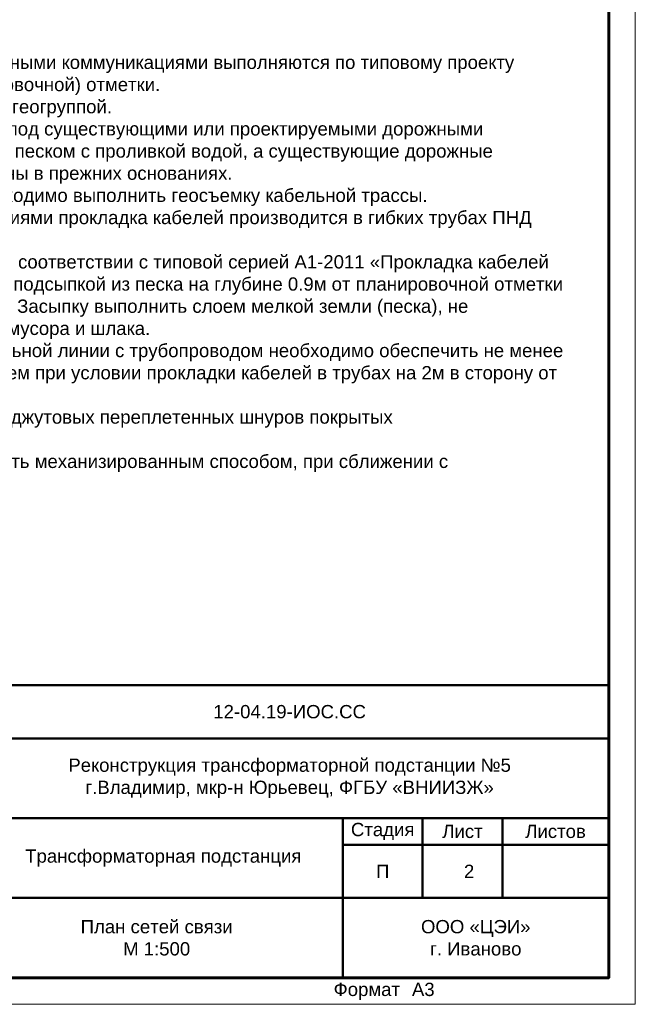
# Model space of a CAD drawing. Header units: millimetres. Extents: x 523431 to 527346, y -48565 to -47721.
# Tile 161 of 217: x 526212 to 526327, y -48565 to -48380. Entities that reach past the tile are written whole.
import ezdxf
from ezdxf.enums import TextEntityAlignment as Align

# ---------------------------------------------------------------- set-up
doc = ezdxf.new("R2010")
doc.units = ezdxf.units.MM
for name, color, linetype, lineweight in [('LIN_Основная сплошная', 50, 'Continuous', 50), ('ВК-линия контур', 132, 'Continuous', 15), ('ВК-линия толстая', 30, 'Continuous', 60), ('ВК-Текст', 1, 'Continuous', 30)]:
    doc.layers.add(name, color=color, linetype=linetype, lineweight=lineweight)
doc.layers.add('Текст и рамки', color=7, linetype='Continuous')
doc.styles.get("Standard").update_dxf_attribs({"font": 'arial.ttf'})
doc.styles.add('ОПС', font='arial.ttf')
doc.styles.add('СГЕНЕРИР_СТИЛЬ_1', font='times.ttf')

# ---------------------------------------------------------------- blocks, each defined once
blk = doc.blocks.new('*U31')
at = {"layer": 'ВК-линия контур', "color": 0}
for p, q in [((0, 297), (0, 0)), ((0, 0), (-420, 0))]:
    blk.add_line(p, q, dxfattribs=at)
at = {"layer": 'ВК-линия толстая', "color": 0}
blk.add_lwpolyline([(-400, 5), (-400, 292), (-5, 292), (-5, 5)], close=True, dxfattribs=at)
at = {"layer": 'ВК-Текст', "color": 0}
blk.add_text('Формат ', height=2.5, dxfattribs=at).set_placement((-56.73, 1.56))
blk.add_attdef('ЛИСТ_АЛ', text='', height=2.5, dxfattribs=at).set_placement((-10, 288.5), align=Align.MIDDLE_CENTER)
at = {"layer": 'ВК-Текст', "color": 0, "ltscale": 0.5}
blk.add_attdef('ВЕРХНИЙ_ШИФР', text='', height=0.000005, rotation=180, dxfattribs=at).set_placement((-400, 278), align=Align.MIDDLE_CENTER)
at = {"layer": 'ВК-Текст', "color": 0, "flags": 12}
blk.add_attdef('ФОРМАТ_ЛИСТА', (-42, 1.56), '', height=2.5, dxfattribs=at)

msp = doc.modelspace()

# ---------------------------------------------------------------- linework, layer by layer
at = {"layer": 'LIN_Основная сплошная', "color": 7}
for p, q in [((526137.29, -48504.75), (526322.29, -48504.75)), ((526202.29, -48514.75), (526322.29, -48514.75)), ((526137.29, -48529.75), (526322.29, -48529.75)), ((526272.29, -48559.75), (526272.29, -48529.75)), ((526287.29, -48529.75), (526287.29, -48544.75)), ((526302.29, -48529.75), (526302.29, -48544.75)), ((526272.29, -48534.75), (526322.29, -48534.75)), ((526202.29, -48544.75), (526322.29, -48544.75))]:
    msp.add_line(p, q, dxfattribs=at)

# ---------------------------------------------------------------- block references
ref = msp.add_blockref('*U31', (526327.29, -48564.75))
ref.add_attrib('ФОРМАТ_ЛИСТА', 'А3', (526285.29, -48563.19), dxfattribs={"layer": 'ВК-Текст', "color": 0, "height": 2.5, "flags": 12})

# ---------------------------------------------------------------- texts
at = {"lineweight": 0, "char_height": 2.5}
for s, insert, width, attachment_point, style in [('\\pi5,l2.5;{\\fArial|b0|i0|c204|p34;\\L\\C7;Указания по монтажу:  \\P\\l1. Пересечение кабелей с подземными коммуникациями выполняются по типовому проекту  \\H1.85721x; \\H0.53844x;А11-2011 от проектируемой (планировочной) отметки.  \\H1.58554x; \\H0.6307x;\\P2. Разбивка трассы производится геогруппой.   \\H1.67695x; \\H0.59632x;\\P3. Траншеи кабелей проходящие под существующими или проектируемыми дорожными  \\H1.65245x; \\H0.60516x;покрытиями, должны быть засыпаны песком с проливкой водой, а существующие дорожные  \\H1.66062x; \\H0.60219x;покрытия должны быть восстановлены в прежних основаниях.  \\H1.65789x; \\H0.60318x;\\P4. Перед засыпкой траншеи необходимо выполнить геосъемку кабельной трассы.  \\H1.6588x; \\H0.60285x;\\P5. При пересечении с коммуникациями прокладка кабелей производится в гибких трубах ПНД  \\H1.6585x; \\H0.60296x;согласно монтажному чертежу.         \\H1.63472x; \\H0.61172x;\\P6. Кабели проложить в траншее  в соответствии с типовой серией А1-2011 «Прокладка кабелей  \\H1.64563x; \\H0.60767x;напряжением до 35кВ в траншеях» с подсыпкой из песка на глубине 0.9м от планировочной отметки  \\H1.66289x; \\H0.60136x;земли, под дорогами на глубине 1м. Засыпку выполнить слоем мелкой земли (песка), не  \\H1.65714x; \\H0.60345x;содержащей камней, строительного мусора и шлака.  \\H1.63518x; \\H0.61155x;\\P7. На участках пересечения кабельной линии с трубопроводом необходимо обеспечить не менее  \\H1.64548x; \\H0.60772x;0.5м между трубопроводом и кабелем при условии прокладки кабелей в трубах на 2м в сторону от  \\H1.66294x; \\H0.60135x;места пересечения.  \\H1.63324x; \\H0.61228x;\\P8. Уплотнение труб выполнить из джутовых переплетенных шнуров покрытых  \\H1.64613x; \\H0.60749x;водонепроницаемой (мятой) глиной.   \\H1.6559x; \\H0.6039x;\\P9. Разработку траншей производить механизированным способом, при сближении с  \\H1.6535x; \\H0.60478x;коммуникациями ручным способом. \\H1.66027x; }', (526146.85, -48425.55), 168.2863, 4, 'СГЕНЕРИР_СТИЛЬ_1'), ('{\\fArial|b0|i0|c204|p34;\\C7;12-04.19-ИОС.СС}', (526262.29, -48509.75), 120, 5, 'СГЕНЕРИР_СТИЛЬ_1'), ('Реконструкция трансформаторной подстанции №5\\Pг.Владимир, мкр-н Юрьевец, ФГБУ «ВНИИЗЖ»', (526262.29, -48522.25), 120, 5, 'ОПС'), ('\\pl2.5;{\\fArial|b0|i0|c204|p34;Трансформаторная подстанция\\P}', (526237.29, -48537.25), 70, 5, 'СГЕНЕРИР_СТИЛЬ_1'), ('\\pl2.5;{\\fArial|b0|i0|c204|p34;2\\P}', (526294.79, -48539.75), 15, 5, 'СГЕНЕРИР_СТИЛЬ_1'), ('{\\fArial|b0|i0|c204|p34;\\C7;План сетей связи \\PМ 1:500}', (526237.29, -48552.25), 70, 5, 'СГЕНЕРИР_СТИЛЬ_1')]:
    msp.add_mtext(s, dxfattribs=dict(at, insert=insert, width=width, attachment_point=attachment_point, style=style))
at = {"layer": 'Текст и рамки', "color": 7, "char_height": 2.5, "attachment_point": 5}
for s, insert, width in [('Стадия', (526279.79, -48532.25), 15), ('Лист', (526294.79, -48532.25), 15), ('Листов', (526312.29, -48532.25), 20), ('П', (526279.79, -48539.75), 15), ('ООО «ЦЭИ»\\Pг. Иваново', (526297.29, -48552.25), 50)]:
    msp.add_mtext(s, dxfattribs=dict(at, insert=insert, width=width))

doc.saveas('drawing.dxf')
